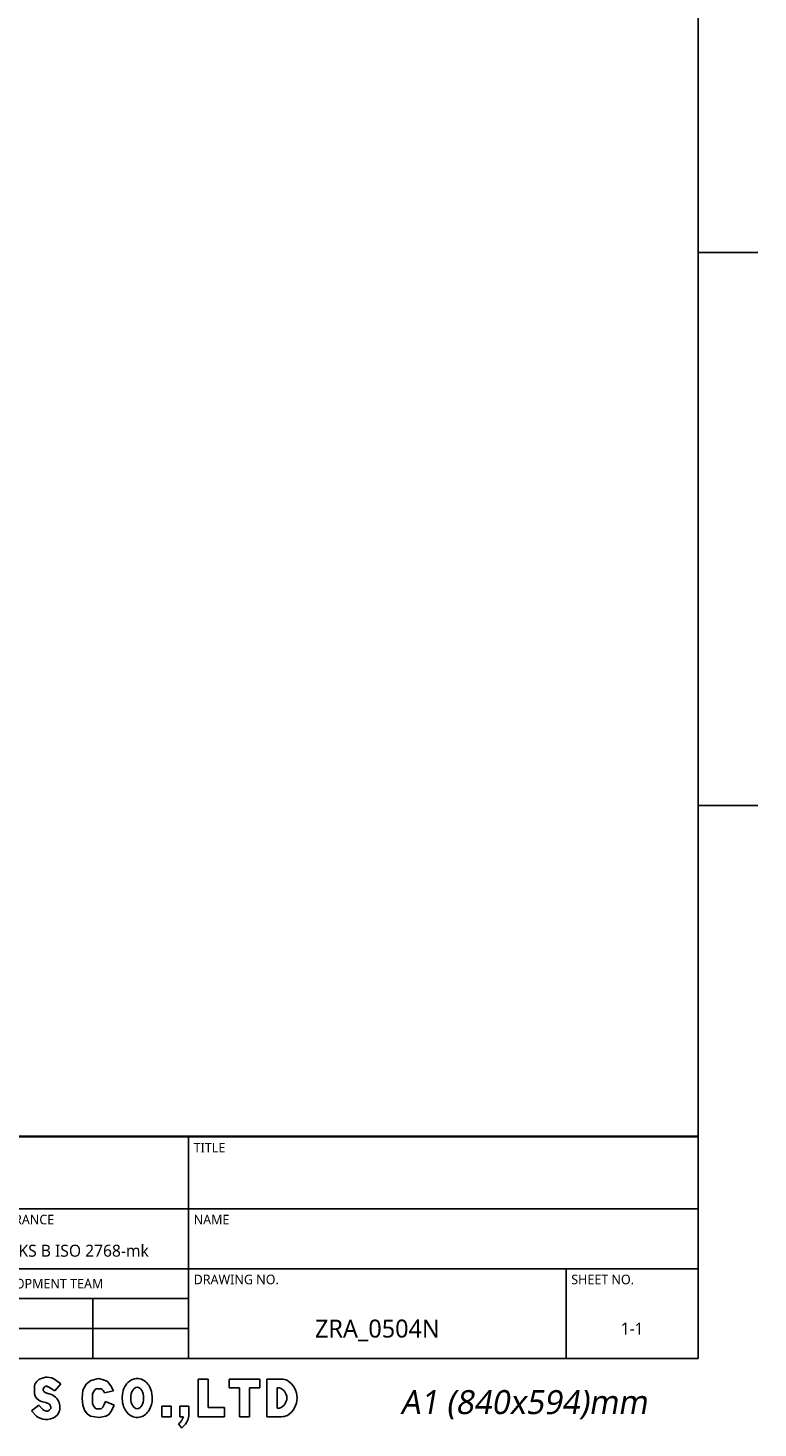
# Model space of a CAD drawing. Header units: millimetres. Extents: x 12 to 2508, y 25 to 1770.
# Tile 22 of 54: x 2125 to 2490, y 25 to 727. Entities that reach past the tile are written whole.
import ezdxf

# ---------------------------------------------------------------- set-up
doc = ezdxf.new("R2010")
doc.units = ezdxf.units.MM
doc.styles.add('TEXTSTYLE_2', font='malgun.ttf')
doc.styles.add('TEXTSTYLE_6', font='malgun.ttf')

# ---------------------------------------------------------------- blocks, each defined once
blk = doc.blocks.new('TABLE_BL0', base_point=(732.5, 38.56))
at = {"color": 134}
for p, q in [((820, 57.13), (645, 57.13)), ((645, 20), (645, 57.13)), ((820, 57), (645, 57)), ((690, 45), (690, 57)), ((735, 20), (735, 57)), ((820, 20), (820, 57.13)), ((820, 45), (645, 45)), ((663, 35), (663, 45)), ((678, 30), (678, 45)), ((700, 35), (700, 45)), ((820, 35), (645, 35)), ((798, 20), (798, 35)), ((735, 30), (645, 30)), ((660, 20), (660, 30)), ((674, 20), (674, 30)), ((690, 20), (690, 30)), ((705, 20), (705, 30)), ((719, 20), (719, 30)), ((735, 25), (645, 25)), ((820, 20), (645, 20))]:
    blk.add_line(p, q, dxfattribs=at)
at = {"color": 134, "line_spacing_factor": 0.9, "style": 'TEXTSTYLE_6'}
for s, insert, char_height, width, attachment_point in [('REF.DRAWING', (645.85, 56), 1.6, 14.4948, 1), ('PROJECT NO.', (690.85, 56), 1.6, 13.5763, 1), ('TITLE', (735.85, 56), 1.6, 5.1852, 1), ('PROJECTION', (654, 43.8), 1.6, 12.9067, 2), ('UNIT', (663.85, 44), 1.6, 5.043, 1), ('SCALE', (678.85, 44), 1.6, 6.2993, 1), ('TOLERANCE', (700.85, 44), 1.6, 12.2015, 1), ('NAME', (735.85, 44), 1.6, 6.3526, 1), ('mm', (670.5, 39), 2, 4.8889, 2), ('1/3', (689, 39), 2, 4.163, 2), ('KS B ISO 2768-mk ', (717.5, 39), 2, 24.2148, 2), ('SECTION', (661.5, 33.3), 1.6, 8.9719, 2), ('ROBOT DEVELOPMENT TEAM', (706.5, 33.3), 1.6, 30.1096, 2), ('DRAWING NO.', (735.85, 34), 1.6, 15.0815, 1), ('SHEET NO.', (798.85, 34), 1.6, 10.9926, 1), ('APPROVED', (645.85, 28.3), 1.6, 11.2296, 1), ('CADCHK', (690.85, 28.3), 1.6, 8.8, 1), ('ZRA_0504N', (766.5, 26.5), 3, 21.8778, 2), ('1-1', (809, 26), 2, 4.2074, 2), ('DESIGNED', (645.85, 23.3), 1.6, 10.5541, 1), ('CHECKED', (690.85, 23.3), 1.6, 9.6356, 1)]:
    blk.add_mtext(s, dxfattribs=dict(at, insert=insert, char_height=char_height, width=width, attachment_point=attachment_point))

msp = doc.modelspace()

# ---------------------------------------------------------------- linework, layer by layer
at = {"color": 7}
for p in [(2460, 1722), (30, 60)]:
    msp.add_line(p, (2460, 60), dxfattribs=at)
at = {"color": 134}
for p, q in [((2460, 614), (2490, 614)), ((2460, 337), (2490, 337)), ((2130.13, 49.46), (2128.97, 48.52)), ((2131.66, 50.24), (2130.13, 49.46)), ((2133.58, 50.58), (2131.66, 50.24)), ((2134.3, 50.58), (2133.58, 50.58)), ((2136.33, 50.33), (2134.3, 50.58)), ((2136.81, 50.18), (2136.33, 50.33)), ((2137.52, 49.8), (2136.81, 50.18)), ((2141.08, 47.29), (2137.52, 49.8)), ((2159.88, 50.01), (2156.13, 49.02)), ((2162.37, 49.35), (2159.88, 50.01)), ((2164.47, 48.43), (2162.37, 49.35)), ((2209.75, 49.67), (2214.88, 49.67)), ((2209.75, 30.82), (2209.75, 49.67)), ((2214.88, 49.67), (2214.88, 35.42)), ((2225.38, 49.67), (2240.68, 49.67)), ((2225.38, 45.33), (2225.38, 49.67)), ((2240.68, 49.67), (2240.68, 45.33)), ((2251.52, 49.67), (2244.23, 49.67)), ((2244.23, 49.67), (2244.23, 30.82)), ((2128.09, 47.23), (2127.81, 46.26)), ((2127.81, 46.26), (2127.81, 42.25)), ((2127.81, 42.25), (2128.15, 41.22)), ((2128.97, 48.52), (2128.09, 47.23)), ((2132.6, 45.43), (2132.89, 45.72)), ((2134.08, 42.63), (2132.94, 43.23)), ((2135.64, 42.2), (2134.08, 42.63)), ((2135.08, 45.7), (2138.04, 43.81)), ((2138.04, 43.81), (2141.08, 47.29)), ((2152.06, 44.1), (2151.8, 40.09)), ((2153.7, 47.18), (2152.06, 44.1)), ((2156.13, 49.02), (2153.7, 47.18)), ((2157.71, 43.83), (2156.92, 42.26)), ((2156.92, 37.33), (2156.92, 42.26)), ((2158.56, 44.75), (2157.71, 43.83)), ((2161.25, 44.75), (2158.56, 44.75)), ((2162.87, 42.84), (2167.43, 43.77)), ((2166.11, 46.26), (2164.47, 48.43)), ((2167.43, 43.77), (2166.11, 46.26)), ((2230.51, 45.33), (2225.38, 45.33)), ((2230.51, 30.82), (2230.51, 45.33)), ((2240.68, 45.33), (2235.56, 45.33)), ((2235.56, 45.33), (2235.56, 30.82)), ((2250.47, 45.33), (2249.35, 45.33)), ((2249.35, 45.33), (2249.35, 35.15)), ((2130.12, 36.6), (2126.46, 33.77)), ((2128.15, 41.22), (2128.94, 40.18)), ((2128.94, 40.18), (2130.22, 38.99)), ((2132.06, 34.52), (2130.12, 36.6)), ((2130.22, 38.99), (2130.88, 38.59)), ((2130.88, 38.59), (2132.13, 38.24)), ((2132.13, 38.24), (2133.61, 37.93)), ((2133.61, 37.93), (2135.35, 37.18)), ((2135.35, 37.18), (2135.61, 36.77)), ((2135.61, 36.77), (2135.76, 36.54)), ((2136.01, 35.73), (2135.99, 34.98)), ((2151.8, 40.09), (2152.06, 36.68)), ((2152.06, 36.68), (2152.91, 34.18)), ((2157.71, 35.76), (2156.92, 37.33)), ((2158.56, 34.84), (2157.71, 35.76)), ((2162.04, 35.69), (2161.25, 34.84)), ((2162.57, 36.68), (2162.04, 35.69)), ((2163.42, 38.51), (2162.57, 36.68)), ((2167.69, 36.68), (2163.42, 38.51)), ((2166.9, 34.84), (2167.69, 36.68)), ((2196.29, 36.07), (2191.69, 36.07)), ((2191.69, 36.07), (2191.69, 30.82)), ((2196.29, 30.82), (2196.29, 36.07)), ((2200.63, 36.07), (2205.16, 36.07)), ((2200.63, 36.07), (2200.63, 30.82)), ((2205.16, 36.07), (2205.16, 31.37)), ((2214.88, 35.42), (2223.02, 35.42)), ((2223.02, 35.42), (2223.02, 30.82)), ((2250.47, 35.15), (2249.35, 35.15)), ((2126.46, 33.77), (2128.95, 31.1)), ((2128.95, 31.1), (2129.52, 30.64)), ((2134.52, 33.64), (2133.94, 33.66)), ((2135.21, 34.11), (2134.52, 33.64)), ((2135.99, 34.98), (2135.21, 34.11)), ((2152.91, 34.18), (2154.23, 32.34)), ((2154.23, 32.34), (2155.87, 31.09)), ((2155.87, 31.09), (2160.2, 30.5)), ((2161.25, 34.84), (2158.56, 34.84)), ((2160.2, 30.5), (2163.62, 31.09)), ((2163.62, 31.09), (2165, 31.75)), ((2165, 31.75), (2166.11, 33.33)), ((2166.11, 33.33), (2166.9, 34.84)), ((2191.69, 30.82), (2196.29, 30.82)), ((2200.63, 30.82), (2202.42, 30.82)), ((2223.02, 30.82), (2209.75, 30.82)), ((2235.56, 30.82), (2230.51, 30.82)), ((2244.23, 30.82), (2251.52, 30.82)), ((2201.41, 25.2), (2199.91, 27.3))]:
    msp.add_line(p, q, dxfattribs=at)
for centre, radius, start, end in [((2250.99, 40.03), 9.65, 68.74298, 86.87929), ((2133.55, 44.47), 1.35, 134.74062, 219.1909), ((2134.19, 45.08), 2.24, 220.88185, 236.01823), ((2133.85, 44.75), 1.36, 72.29606, 134.73032), ((2133.33, 42.79), 3.39, 56.06187, 76.24254), ((2133.8, 35.65), 6.8, 323.58635, 75.19713), ((2159.66, 41.77), 3.39, 18.43988, 61.85517), ((2248.84, 40.24), 5.34, 287.75009, 72.24991), ((2248.84, 40.24), 10.44, 302.773, 57.227), ((2134.64, 35.76), 1.37, 358.24839, 34.75986), ((2133.74, 37.72), 8.24, 239.20005, 312.20086), ((2134.08, 36.45), 2.79, 222.20895, 267.14673), ((2196.37, 32.47), 6.27, 304.33206, 344.70985), ((2196.37, 32.47), 8.85, 304.70198, 352.8342), ((2250.99, 40.46), 9.65, 273.12071, 291.25702)]:
    msp.add_arc(centre, radius, start, end, dxfattribs=at)
msp.add_ellipse((2179.3, 40.24), major_axis=(0, 5.41), ratio=0.59491, dxfattribs=at)
msp.add_open_spline([(2179.3, 49.96), (2178.49, 49.96), (2177.68, 49.8), (2176.24, 49.22), (2175.6, 48.82), (2174.53, 47.91), (2174.08, 47.4), (2172.85, 45.66), (2172.33, 44.32), (2171.75, 41.56), (2171.69, 40.14), (2171.99, 37.47), (2172.32, 36.22), (2173.33, 34.06), (2173.96, 33.11), (2175.5, 31.7), (2176.31, 31.17), (2178.21, 30.52), (2179.29, 30.42), (2181.33, 30.76), (2182.26, 31.17), (2183.78, 32.24), (2184.38, 32.88), (2185.36, 34.24), (2185.73, 34.96), (2186.66, 37.36), (2186.91, 39.14), (2186.73, 42.66), (2186.32, 44.41), (2184.99, 46.83), (2184.39, 47.63), (2182.8, 49), (2181.78, 49.58), (2180.18, 49.92), (2179.74, 49.96), (2179.3, 49.96)], degree=3, knots=[0, 0, 0, 0, 0.233163, 0.233163, 0.466326, 0.466326, 0.699489, 0.699489, 1.229357, 1.229357, 1.759225, 1.759225, 2.239863, 2.239863, 2.642737, 2.642737, 2.94077, 2.94077, 3.238803, 3.238803, 3.536836, 3.536836, 3.834869, 3.834869, 4.132902, 4.132902, 4.795938, 4.795938, 5.458973, 5.458973, 5.808158, 5.808158, 6.157343, 6.157343, 6.283185, 6.283185, 6.283185, 6.283185], dxfattribs=at)

# ---------------------------------------------------------------- block references
at = {"xscale": 3, "yscale": 3, "zscale": 3}
msp.add_blockref('TABLE_BL0', (2197.5, 115.69), dxfattribs=at)

# ---------------------------------------------------------------- texts
at = {"color": 134, "insert": (2372.74, 44.17), "char_height": 12, "width": 192.6667, "attachment_point": 2, "line_spacing_factor": 0.9, "style": 'TEXTSTYLE_2'}
msp.add_mtext('\\Q10.0;A1 (840x594)mm', dxfattribs=at)

doc.saveas('drawing.dxf')
